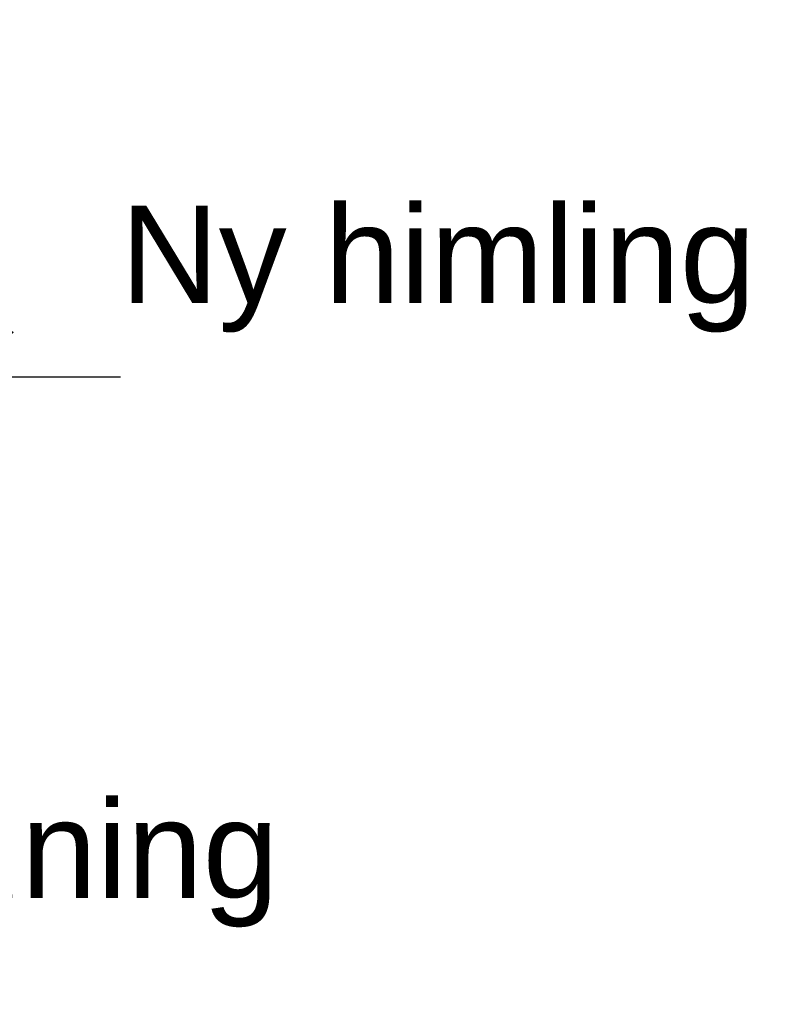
# Model space of a CAD drawing. Header units: millimetres. Extents: x -8544 to 51179, y -2070 to 23603.
# Tile 185 of 190: x 46208 to 46993, y 5463 to 6473. Entities that reach past the tile are written whole.
import ezdxf

# ---------------------------------------------------------------- set-up
doc = ezdxf.new("R2010")
doc.units = ezdxf.units.MM
doc.header["$LTSCALE"] = 0.5
doc.header["$MEASUREMENT"] = 0
doc.linetypes.add('PLINE', pattern=[0])
doc.layers.add('832- Tekst bygning(Nye konstruksjoner)', color=7, linetype='Continuous')
doc.styles.add('GENERATED_STYLE_3', font='arial.ttf')
doc.dimstyles.new('GENERATED_STYLE__2', dxfattribs={"dimtxt": 0.18, "dimasz": 182.4, "dimexe": 0.18, "dimexo": 0.0625, "dimgap": 0, "dimtad": 0, "dimtih": 1, "dimtoh": 1, "dimdec": 4, "dimzin": 0, "dimdsep": 46, "dimcen": 0.09, "dimadec": 0, "dimazin": 0, "dimtfac": 1, "dimtdec": 4, "dimtmove": 0, "dimatfit": 3, "dimldrblk": 'ARROWHEAD_5', "dimfxl": 1, "dimtolj": 1, "dimtzin": 0, "dimarcsym": 0})

# ---------------------------------------------------------------- blocks, each defined once
blk = doc.blocks.new('ARROWHEAD_5')
at = {"linetype": 'Continuous'}
blk.add_hatch(color=256, dxfattribs=at).paths.add_polyline_path([(-1, 0.2679), (0, 0), (-1, -0.2679)])
blk.add_line((0, 0), (-1, 0), dxfattribs=at)

msp = doc.modelspace()

# ---------------------------------------------------------------- texts
at = {"layer": '832- Tekst bygning(Nye konstruksjoner)', "linetype": 'Continuous', "char_height": 100, "attachment_point": 7, "style": 'GENERATED_STYLE_3'}
for s, insert in [('\\A1;{\\pql;\\fArial|b0|i0|c0|p0;\\W1.000000;Ny \\fArial|b0|i0|c0|p0;\\W1.000000;himling}', (46311.2, 6152.3)), ('\\A1;{\\pql;\\fArial|b0|i0|c0|p0;\\W1.000000;Ny \\fArial|b0|i0|c0|p0;\\W1.000000;kledning}', (45743.6, 5541.8))]:
    msp.add_mtext(s, dxfattribs=dict(at, insert=insert))

# ---------------------------------------------------------------- leaders
at = {"layer": '832- Tekst bygning(Nye konstruksjoner)', "linetype": 'PLINE', "annotation_type": 0, "has_hookline": 1, "hookline_direction": 0}
for points, text_width in [([(45688.3, 6502.2), (46201, 6152.3), (46128.8, 6106.9), (46311.2, 6106.9)], 631.6), ([(45193.9, 5496.4), (45743.6, 5541.8)], 709.3)]:
    msp.add_leader(points, dimstyle='GENERATED_STYLE__2', dxfattribs=dict(at, text_width=text_width))

doc.saveas('drawing.dxf')
